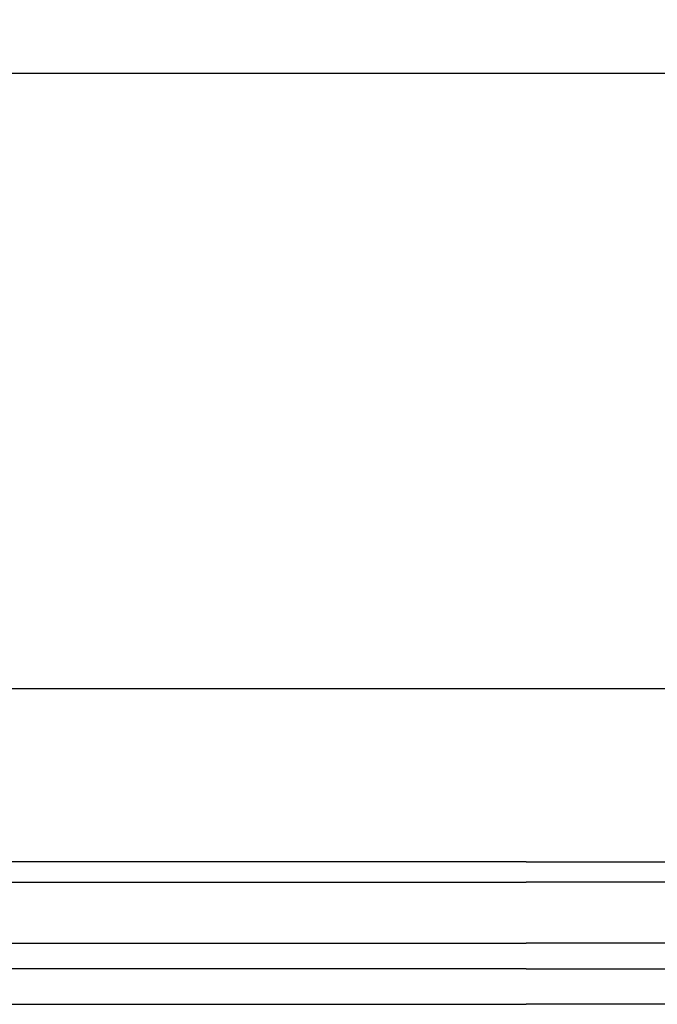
# Model space of a CAD drawing. Header units: millimetres. Extents: x 111285 to 237437, y -9513 to 52045.
# Tile 36 of 117: x 137757 to 137882, y 400 to 594. Entities that reach past the tile are written whole.
import ezdxf

# ---------------------------------------------------------------- set-up
doc = ezdxf.new("R2010")
doc.units = ezdxf.units.MM
doc.header["$LTSCALE"] = 100
doc.layers.get('0').update_dxf_attribs({"color": 252})
doc.layers.add('X-ref binnenlijn', color=252, linetype='Continuous', plot=False)

# ---------------------------------------------------------------- blocks, each defined once
blk = doc.blocks.new('SR8-hori')
at = {"linetype": 'Continuous', "ltscale": 0.25}
for p, q in [((224, 56.9), (75.55, 56.9)), ((362.2, 56.9), (224, 56.9)), ((78, -5.1), (224, -5.1))]:
    blk.add_line(p, q, dxfattribs=at)
at = {"linetype": 'Continuous'}
for p, q in [((224, 22.9), (62.91, 22.9)), ((224, 22.9), (375.09, 22.9)), ((62.91, 18.9), (224, 18.9)), ((375.09, 18.9), (224, 18.9)), ((62.91, 6.9), (224, 6.9)), ((375.09, 6.9), (224, 6.9)), ((224, 1.9), (62.91, 1.9)), ((224, 1.9), (375.09, 1.9)), ((360, -5.1), (224, -5.1))]:
    blk.add_line(p, q, dxfattribs=at)
blk = doc.blocks.new('onderlegger beganegrond')
at = {"layer": 'X-ref binnenlijn'}
blk.add_lwpolyline([(65120, 12574), (32630, 12574), (32630, 12638), (7405, 12638), (7405, 16138), (32630, 16138), (32630, 29144), (7405, 29144), (7405, 32644), (32630, 32644), (32630, 43805), (583, 43805), (583, 583), (43680, 583)], dxfattribs=at)
blk.add_blockref('SR8-hori', (11480, 405.1))

msp = doc.modelspace()

# ---------------------------------------------------------------- linework, layer by layer
at = {"linetype": 'Continuous', "ltscale": 0.25}
for p, q in [((137856, 462), (137707.55, 462)), ((137856, 462), (137707.55, 462)), ((137856, 462), (137707.55, 462)), ((137994.2, 462), (137856, 462)), ((137994.2, 462), (137856, 462)), ((137994.2, 462), (137856, 462)), ((137710, 400), (137856, 400)), ((137710, 400), (137856, 400)), ((137710, 400), (137856, 400))]:
    msp.add_line(p, q, dxfattribs=at)
at = {"linetype": 'Continuous'}
for p, q in [((137856, 428), (137694.91, 428)), ((137856, 428), (137694.91, 428)), ((137856, 428), (137694.91, 428)), ((137856, 428), (138007.08, 428)), ((137856, 428), (138007.08, 428)), ((137856, 428), (138007.08, 428)), ((137694.91, 424), (137856, 424)), ((137694.91, 424), (137856, 424)), ((137694.91, 424), (137856, 424)), ((138007.08, 424), (137856, 424)), ((138007.08, 424), (137856, 424)), ((138007.08, 424), (137856, 424)), ((137694.91, 412), (137856, 412)), ((137694.91, 412), (137856, 412)), ((137694.91, 412), (137856, 412)), ((138007.08, 412), (137856, 412)), ((138007.08, 412), (137856, 412)), ((138007.08, 412), (137856, 412)), ((137856, 407), (137694.91, 407)), ((137856, 407), (137694.91, 407)), ((137856, 407), (137694.91, 407)), ((137856, 407), (138007.08, 407)), ((137856, 407), (138007.08, 407)), ((137856, 407), (138007.08, 407)), ((137992, 400), (137856, 400)), ((137992, 400), (137856, 400)), ((137992, 400), (137856, 400))]:
    msp.add_line(p, q, dxfattribs=at)

# ---------------------------------------------------------------- block references
msp.add_blockref('onderlegger beganegrond', (126152, 0))

doc.saveas('drawing.dxf')
